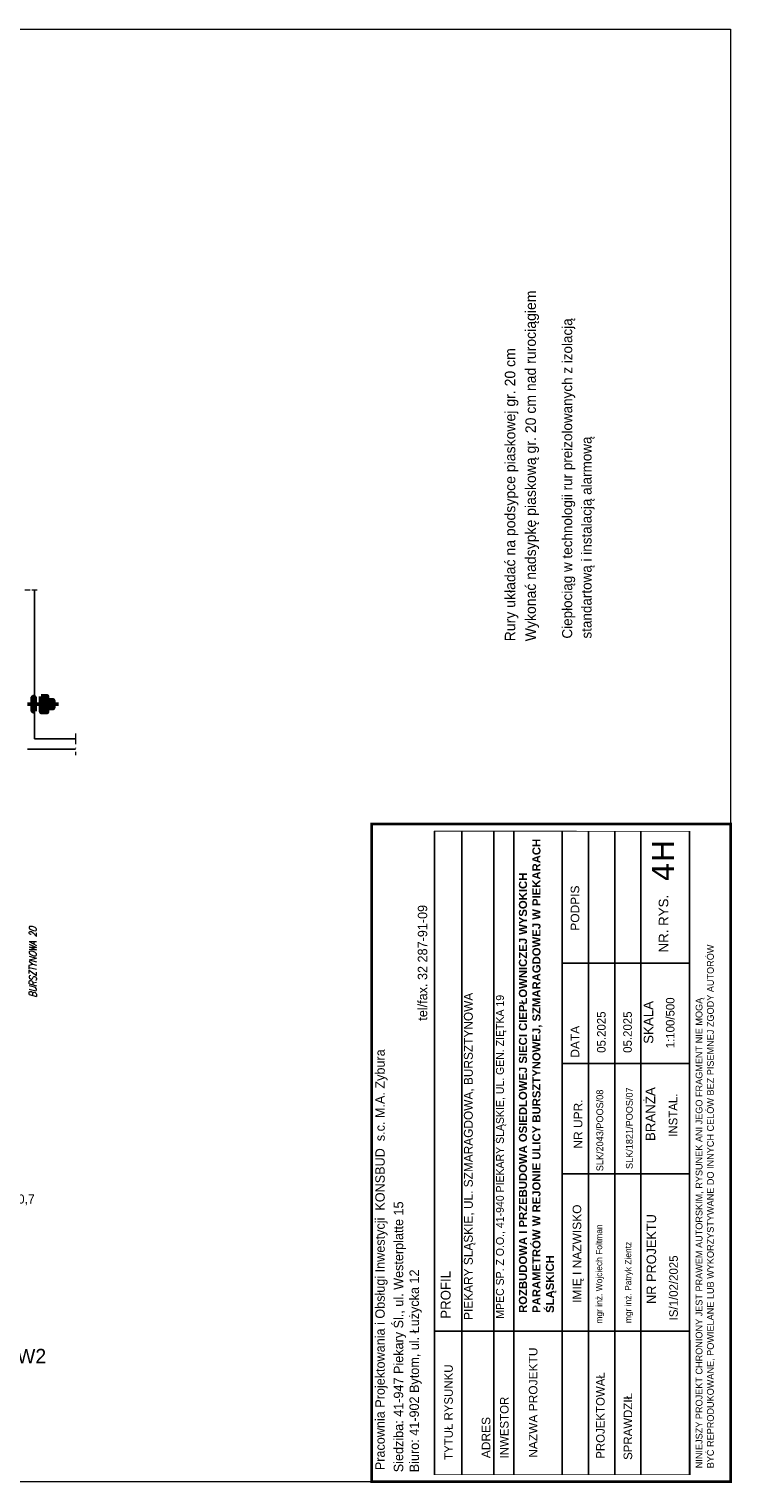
# Model space of a CAD drawing. Extents: x 6567519 to 6569315, y 5583523 to 5585607.
# Tile 2 of 67: x 6567785 to 6567919, y 5584335 to 5584612. Entities that reach past the tile are written whole.
import ezdxf

# ---------------------------------------------------------------- set-up
doc = ezdxf.new("R2010")
doc.units = 0
doc.linetypes.add('GAK', pattern=[3.5, 2, -0.7, 0.1, -0.7])
doc.layers.add('_D.OBRZEŻE', color=43, linetype='CONTINUOUS')
doc.layers.add('teren', color=7, linetype='CONTINUOUS')
for name, color, linetype, lineweight in [('pomocnicza', 140, 'CONTINUOUS', 30), ('siec', 7, 'GAK', 70), ('tekst', 2, 'CONTINUOUS', 20)]:
    doc.layers.add(name, color=color, linetype=linetype, lineweight=lineweight)
doc.styles.add('Opisy018', font='verdana.ttf', dxfattribs={"height": 20})
doc.styles.add('ULICA', font='SIMPLEX', dxfattribs={"width": 0.8, "oblique": 15.00003, "height": 1.25})

msp = doc.modelspace()

# ---------------------------------------------------------------- hatches: boundary and pattern name
at = {"layer": 'siec', "linetype": 'Continuous'}
msp.add_hatch(color=256, dxfattribs=at).paths.add_polyline_path([(6567785.995, 5584484.832), (6567786.29, 5584484.832), (6567786.291, 5584482.223), (6567785.995, 5584482.223)])
at = {"layer": 'siec', "lineweight": 20}
h = msp.add_hatch(color=3, dxfattribs=at)
h.paths.add_polyline_path([(6567789.85, 5584484.232), (6567789.85, 5584483.527), (6567788.658, 5584483.527), (6567788.658, 5584484.232)])
h.paths.add_polyline_path([(6567788.658, 5584482.823), (6567788.658, 5584483.527), (6567789.85, 5584483.527), (6567789.85, 5584482.823)])
h.paths.add_polyline_path([(6567787.591, 5584483.527), (6567788.658, 5584483.527), (6567788.658, 5584482.823), (6567788.658, 5584482.037), (6567787.591, 5584482.037)])
h.paths.add_polyline_path([(6567787.591, 5584485.018), (6567788.658, 5584485.018), (6567788.658, 5584483.527), (6567787.591, 5584483.527)])

# ---------------------------------------------------------------- linework, layer by layer
at = {"layer": '_D.OBRZEŻE', "color": 0}
for p, q in [((6567862.601, 5584336.532), (6567862.601, 5584459.305)), ((6567867.8, 5584336.568), (6567867.8, 5584459.303)), ((6567873.936, 5584336.588), (6567873.936, 5584459.301)), ((6567877.714, 5584336.588), (6567877.714, 5584459.3)), ((6567886.97, 5584336.588), (6567886.97, 5584459.297)), ((6567891.97, 5584336.588), (6567891.97, 5584459.295)), ((6567896.97, 5584336.588), (6567896.97, 5584459.293)), ((6567901.97, 5584336.588), (6567901.97, 5584459.292)), ((6567911.223, 5584336.588), (6567911.223, 5584459.289)), ((6567911.223, 5584434.16), (6567886.97, 5584434.16)), ((6567911.223, 5584414.972), (6567886.97, 5584414.972)), ((6567911.223, 5584393.958), (6567886.97, 5584393.958)), ((6567911.223, 5584363.959), (6567862.601, 5584363.959))]:
    msp.add_line(p, q, dxfattribs=at)
for points, const_width in [([(6567850.601, 5584335.271), (6567850.601, 5584460.671), (6567919.075, 5584460.671), (6567919.075, 5584335.271)], 0.518), ([(6567862.575, 5584459.305), (6567862.575, 5584336.588), (6567911.373, 5584336.588), (6567911.295, 5584459.289)], 0.148)]:
    msp.add_lwpolyline(points, close=True, dxfattribs=dict(at, const_width=const_width))
at = {"layer": 'siec', "linetype": 'ByBlock', "lineweight": 20}
for p, q in [((6567519.075, 5584612.271), (6567919.075, 5584612.271)), ((6567919.075, 5584612.271), (6567919.075, 5584335.271)), ((6567519.075, 5584335.271), (6567919.075, 5584335.271))]:
    msp.add_line(p, q, dxfattribs=at)
at = {"layer": 'siec', "color": 0, "linetype": 'ByBlock', "lineweight": 20}
for p, q in [((6567784.428, 5584505.317), (6567785.451, 5584505.317)), ((6567785.778, 5584505.317), (6567786.801, 5584505.317))]:
    msp.add_line(p, q, dxfattribs=at)
at = {"layer": 'siec', "color": 1, "linetype": 'ByBlock', "lineweight": 50}
msp.add_line((6567784.939, 5584483.527), (6567790.842, 5584483.527), dxfattribs=at)
at = {"layer": 'siec', "color": 1, "lineweight": 20}
msp.add_line((6567794.109, 5584477.921), (6567794.109, 5584473.771), dxfattribs=at)
at = {"layer": 'siec', "linetype": 'Continuous'}
for points in [[(6567786.291, 5584482.223), (6567785.995, 5584482.223), (6567785.995, 5584484.832), (6567786.291, 5584484.832)], [(6567787.591, 5584485.018), (6567788.658, 5584485.018), (6567788.658, 5584482.037), (6567787.591, 5584482.037)], [(6567788.658, 5584484.232), (6567789.85, 5584484.232), (6567789.85, 5584482.823), (6567788.658, 5584482.823)]]:
    msp.add_lwpolyline(points, close=True, dxfattribs=at)
at = {"layer": 'teren', "color": 3}
for p, q in [((6567786.29, 5584505.317), (6567786.29, 5584476.94)), ((6567784.939, 5584474.94), (6567794.109, 5584474.94)), ((6567786.29, 5584476.94), (6567794.109, 5584476.94)), ((6567786.29, 5584476.94), (6567794.109, 5584476.94))]:
    msp.add_line(p, q, dxfattribs=at)

# ---------------------------------------------------------------- texts
at = {"layer": '_D.OBRZEŻE', "color": 0, "attachment_point": 1, "rotation": 90}
for s, insert, char_height, width in [('{\\fArial|b1|i0|c238|p34;\\H0.819x;ROZBUDOWA I PRZEBUDOWA OSIEDLOWEJ SIECI CIEPŁOWNICZEJ WYSOKICH PARAMETRÓW W REJONIE ULICY BURSZTYNOWEJ, SZMARAGDOWEJ W PIEKARACH ŚLĄSKICH\\fArial|b0|i0|c238|p34;\\H1.221x;  }', (6567878.697, 5584367.437), 1.88431, 95.17216), ('{\\fArial|b0|i0|c238|p34;\\Q0;PODPIS}', (6567888.577, 5584440.327), 1.6325, 47.38523), ('{\\H0.8612x; tel/fax. 32 287-91-09}\\P ', (6567859.41, 5584422.494), 2.09, 63.97006), ('{\\fArial|b0|i0|c238|p34;\\Q0;NR. RYS.}', (6567905.377, 5584436.175), 1.81389, 47.38523), (' NINIEJSZY PROJEKT CHRONIONY JEST PRAWEM AUTORSKIM, RYSUNEK ANI JEGO FRAGMENT NIE MOGĄ\\P BYĆ REPRODUKOWANE, POWIELANE LUB WYKORZYSTYWANE DO INNYCH CELÓW BEZ PISEMNEJ ZGODY AUTORÓW', (6567912.412, 5584337.325), 1.3, 144.97931), ('MPEC SP. Z O.O., 41-940 PIEKARY ŚLĄSKIE, UL. GEN. ZIĘTKA 19', (6567874.332, 5584366.33), 1.5, 103.19293), ('PIEKARY ŚLĄSKIE, UL. SZMARAGDOWA, BURSZTYNOWA', (6567868.207, 5584366.098), 1.6929, 91.89273), ('05.2025', (6567893.604, 5584417.032), 1.6325, 47.38523), ('05.2025', (6567898.604, 5584417.032), 1.6325, 47.38523), ('{\\fArial|b0|i0|c238|p34;\\Q0;SKALA}', (6567902.504, 5584418.748), 1.81389, 47.38523), ('^I  1:100/500', (6567906.741, 5584410.154), 1.6325, 47.38523), ('Pracownia Projektowania i Obsługi Inwestycji  KONSBUD  s.c. M.A. Zybura{\\Q15;              }', (6567851.304, 5584337.442), 1.8, 562.17756), ('{\\fArial|b0|i0|c238|p34;\\Q0;DATA}', (6567888.577, 5584416.103), 1.6325, 47.38523), ('SLK/1821/POOS/07', (6567899.113, 5584394.882), 1.3, 45.01597), ('{\\fArial|b0|i0|c238|p34;\\Q0;BRANŻA}', (6567902.879, 5584400.208), 1.81389, 47.38523), ('SLK/2043/POOS/08', (6567893.483, 5584394.453), 1.3, 45.01597), ('{\\fArial|b0|i0|c238|p34;NR UPR.}', (6567889.167, 5584398.764), 1.6325, 47.38523), ('^IINSTAL.', (6567907.292, 5584394.486), 1.6325, 47.38523), ('Siedziba: 41-947 Piekary Śl., ul. Westerplatte 15\\PBiuro: 41-902 Bytom, ul. Łużycka 12', (6567854.829, 5584337.049), 1.8, 96.14539), ('{\\fArial|b0|i0|c238|p34;\\Q0;IMIĘ I NAZWISKO}', (6567888.953, 5584369.353), 1.6325, 47.38523), ('mgr inż. Wojciech Foltman', (6567893.383, 5584365.401), 1.2, 47.38523), ('NR PROJEKTU', (6567903.055, 5584369.148), 1.81389, 47.38523), ('mgr inż. Patryk Zientz', (6567898.926, 5584365.488), 1.2, 47.38523), ('\\A1;    IS/1/02/2025', (6567907.379, 5584363.588), 1.6325, 47.38523), ('PROFIL', (6567863.782, 5584366.335), 1.881, 95.48536), ('{\\fArial|b0|i0|c238|p34;NAZWA PROJEKTU}', (6567880.595, 5584339.803), 1.6325, 47.38523), ('TYTUŁ RYSUNKU', (6567864.451, 5584339.405), 1.6325, 47.38523), ('PROJEKTOWAŁ', (6567893.432, 5584339.619), 1.6325, 47.38523), ('INWESTOR', (6567875.093, 5584339.686), 1.6325, 47.38523), ('SPRAWDZIŁ', (6567898.668, 5584339.411), 1.6325, 47.38523), ('{\\fArial|b0|i0|c238|p34;ADRES }', (6567871.603, 5584339.731), 1.6325, 47.38523)]:
    msp.add_mtext(s, dxfattribs=dict(at, insert=insert, char_height=char_height, width=width))
at = {"layer": '_D.OBRZEŻE', "color": 0, "insert": (6567904.094, 5584449.701), "char_height": 4.18, "width": 6.8401, "attachment_point": 1, "rotation": 90, "style": 'Opisy018'}
msp.add_mtext('4H', dxfattribs=at)
at = {"layer": 'pomocnicza', "lineweight": 20}
for s, height, p in [('Wykonać nadsypkę piaskową gr. 20 cm nad rurociągiem', 2, (6567881.934, 5584495.515)), ('Ciepłociąg w technologii rur preizolowanych z izolacją', 1.92, (6567888.86, 5584496.03)), ('Rury układać na podsypce piaskowej gr. 20 cm', 2, (6567878.009, 5584495.515)), ('standartową i instalacją alarmową ', 1.92, (6567892.551, 5584496.04))]:
    msp.add_text(s, height=height, rotation=90, dxfattribs=at).set_placement(p)
at = {"layer": 'pomocnicza', "color": 0, "linetype": 'ByBlock', "lineweight": 20, "style": 'ULICA', "oblique": 15.00003, "width": 0.8}
msp.add_text('BURSZTYNOWA 20', height=1.4, rotation=90, dxfattribs=at).set_placement((6567786.704, 5584427.585))
at = {"layer": 'tekst', "color": 0, "lineweight": 20}
for s, height, p in [('0,7', 1.728, (6567783.116, 5584388.291)), ('W2', 2.7648, (6567782.971, 5584357.815))]:
    msp.add_text(s, height=height, dxfattribs=at).set_placement(p)

doc.saveas('drawing.dxf')
